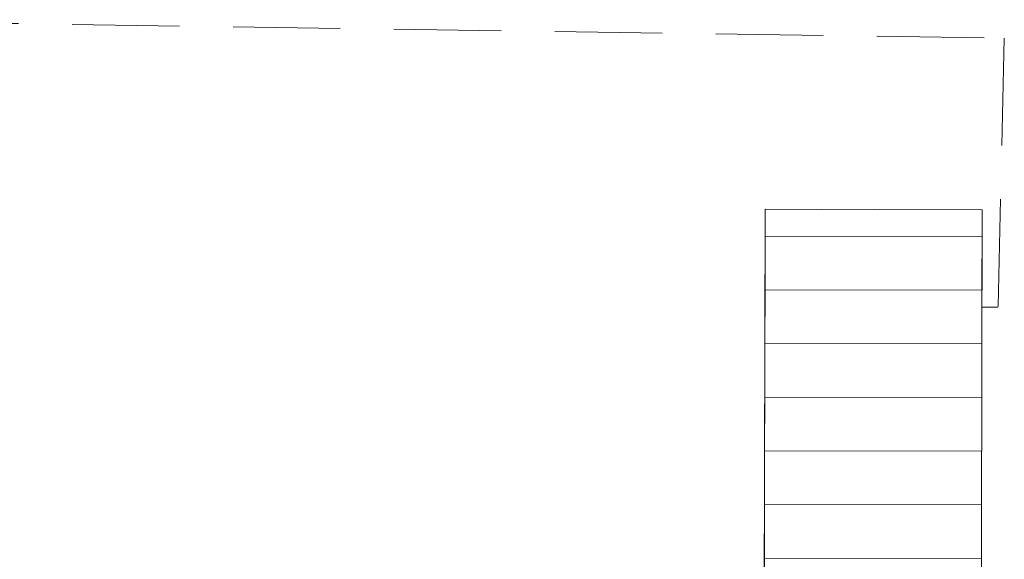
# Model space of a CAD drawing. Extents: x 6601440 to 6601733, y 5738487 to 5738717.
# Tile 111 of 129: x 6601548 to 6601557, y 5738640 to 5738645. Entities that reach past the tile are written whole.
import ezdxf

# ---------------------------------------------------------------- set-up
doc = ezdxf.new("R2010")
doc.units = 0
doc.linetypes.add('PRZER2-1', pattern=[3, 2, -1])
doc.layers.add('GESSCH', color=7, linetype='CONTINUOUS', lineweight=18, true_color=0x0a0909)
doc.layers.add('GSSKOD', color=7, linetype='PRZER2-1', lineweight=18, true_color=0x0a0909)

msp = doc.modelspace()

# ---------------------------------------------------------------- linework, layer by layer
at = {"layer": 'GESSCH', "linetype": 'Continuous', "elevation": 10.26}
msp.add_lwpolyline([(6601554.7883, 5738637.30773), (6601554.8039, 5738643.34419), (6601556.82391, 5738643.33902), (6601556.81283, 5738637.33866)], close=True, dxfattribs=at)
at = {"layer": 'GESSCH', "linetype": 'Continuous'}
for points in [[(6601554.80325, 5738643.09256, 10.26), (6601556.82345, 5738643.08883, 10.26)], [(6601554.80196, 5738642.59257, 10.26), (6601556.82252, 5738642.58884, 10.26)], [(6601554.80067, 5738642.09257, 10.26), (6601556.8216, 5738642.08884, 10.26)], [(6601554.79937, 5738641.59257, 10.26), (6601556.82068, 5738641.58884, 10.26)], [(6601554.79808, 5738641.09257, 10.26), (6601556.81975, 5738641.08884, 10.26)], [(6601554.79679, 5738640.59257, 10.26), (6601556.81883, 5738640.58884, 10.26)], [(6601554.7955, 5738640.09257, 10.26), (6601556.81791, 5738640.08884, 10.26)]]:
    msp.add_polyline3d(points, dxfattribs=at)
at = {"layer": 'GSSKOD', "linetype": 'PRZER2-1', "lineweight": 18, "ltscale": 0.5, "elevation": 10.18}
msp.add_lwpolyline([(6601547.64821, 5738637.46551), (6601545.41408, 5738637.54692), (6601547.49393, 5738637.52034), (6601547.57088, 5738643.29822), (6601545.4884, 5738643.35023), (6601545.4777, 5738642.51416), (6601545.32771, 5738642.51607), (6601545.34438, 5738645.10939), (6601557.03102, 5738644.93707), (6601556.97223, 5738642.43113), (6601556.82223, 5738642.4314), (6601556.82391, 5738643.33902), (6601554.8039, 5738643.34419), (6601554.7883, 5738637.30773), (6601556.81283, 5738637.33866), (6601556.80554, 5738637.13183), (6601554.78532, 5738637.20544)], close=True, dxfattribs=at)

doc.saveas('drawing.dxf')
